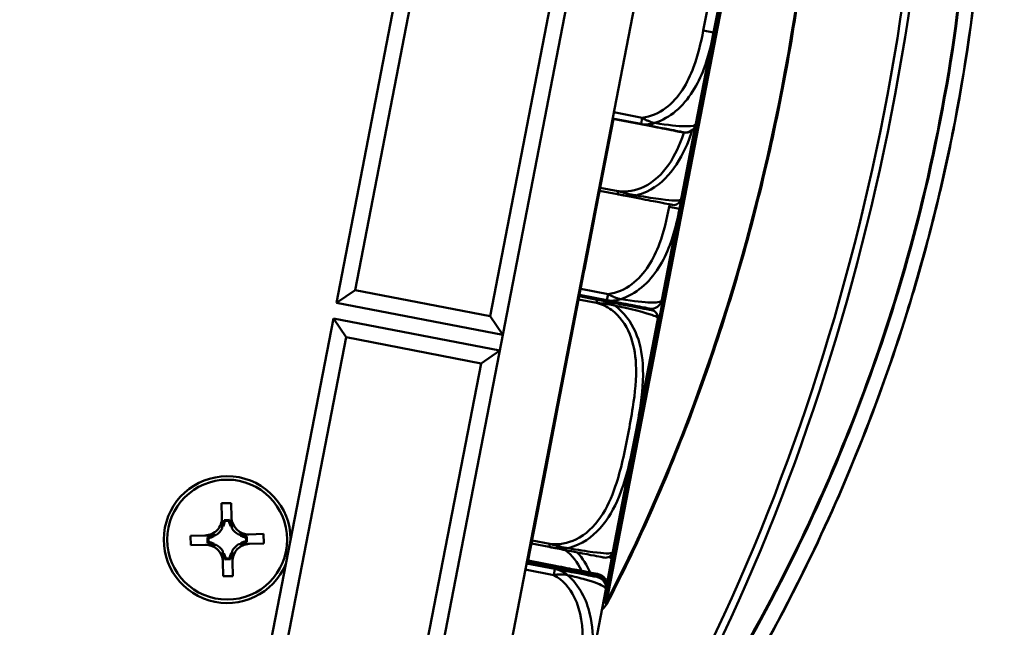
# Model space of a CAD drawing. Header units: inches. Extents: x 2.9 to 75, y -2.3 to 43.7.
# Tile 6 of 155: x 16.7 to 18.5, y 11.7 to 12.8. Entities that reach past the tile are written whole.
import ezdxf

# ---------------------------------------------------------------- set-up
doc = ezdxf.new("R2010")
doc.units = ezdxf.units.IN
doc.header["$MEASUREMENT"] = 0
for name, color, linetype, lineweight in [('Dimensions(ROSSANSI)', 7, 'Continuous', 25), ('Visible Edges(ROSSANSI)', 7, 'Continuous', 50), ('Visible Tangent Edges(ROSSANSI)', 7, 'Continuous', 50)]:
    doc.layers.add(name, color=color, linetype=linetype, lineweight=lineweight)
doc.styles.add('DEFAULT-ROSSANSI', font='arial.ttf')
doc.dimstyles.new('DEFAULT-ROSSANSI', dxfattribs={"dimtxt": 1, "dimasz": 0.098425, "dimexe": 0.125, "dimexo": 0.0625, "dimgap": 0.031496, "dimtad": 0, "dimtih": 1, "dimtoh": 1, "dimrnd": 1e-08, "dimzin": 0, "dimdsep": 46, "dimtxsty": 'DEFAULT-ROSSANSI', "dimcen": 0.09, "dimdle": 0.393701, "dimclrd": 7, "dimclre": 7, "dimclrt": 179, "dimadec": 0, "dimazin": 0, "dimtfac": 1, "dimtofl": 0, "dimtmove": 0, "dimatfit": 3, "dimfxl": 1, "dimtolj": 1, "dimtzin": 0, "dimlwd": 25, "dimlwe": 25, "dimarcsym": 0})

# ---------------------------------------------------------------- blocks, each defined once
blk = doc.blocks.new('*D6')
at = {"layer": 'Defpoints', "color": 0}
for p in [(20.4241, 20.8044), (17.2597, 10.0939), (23.203, 7.5773)]:
    blk.add_point(p, dxfattribs=at)
at = {"layer": 'Dimensions(ROSSANSI)', "color": 7, "lineweight": 25}
for p, q in [((20.4816, 20.78), (27.6449, 17.7468)), ((27.4914, 17.7049), (24.4043, 10.4143)), ((17.3172, 10.0695), (23.3181, 7.5285)), ((23.2413, 7.6679), (23.8348, 9.0695))]:
    blk.add_line(p, q, dxfattribs=at)
at = {"layer": 'Dimensions(ROSSANSI)', "color": 7}
for points in [[(27.4763, 17.7113), (27.5066, 17.6985), (27.5298, 17.7955)], [(23.2262, 7.6743), (23.2564, 7.6615), (23.203, 7.5773)]]:
    blk.add_solid(points, dxfattribs=at)
at = {"layer": 'Dimensions(ROSSANSI)', "color": 179, "lineweight": 25, "insert": (20.1629, 10.3828), "char_height": 1, "attachment_point": 1, "style": 'DEFAULT-ROSSANSI'}
blk.add_mtext('\\A1;11.10 [281.9]', dxfattribs=at)
blk = doc.blocks.new('*D10')
at = {"layer": 'Defpoints', "color": 0}
for p in [(19.8209, 25.724), (20.3454, 20.6186), (14.9174, 20.4942), (14.9174, 7.7999)]:
    blk.add_point(p, dxfattribs=at)
at = {"layer": 'Dimensions(ROSSANSI)', "color": 7, "lineweight": 25}
for p, q in [((14.9174, 20.5567), (14.9174, 26.5076)), ((20.3698, 20.6762), (22.212, 25.0268))]:
    blk.add_line(p, q, dxfattribs=at)
for start, end in [(81.72058, 89.69653), (67.35347, 75.29278)]:
    blk.add_arc((14.9174, 7.7999), 18.5827, start, end, dxfattribs=at)
at = {"layer": 'Dimensions(ROSSANSI)', "color": 7}
for points in [[(15.0158, 26.3659), (15.0159, 26.3987), (14.9174, 26.3826)], [(22.0789, 24.965), (22.0662, 24.9347), (22.1633, 24.9117)]]:
    blk.add_solid(points, dxfattribs=at)
at = {"layer": 'Dimensions(ROSSANSI)', "color": 179, "lineweight": 25, "insert": (17.6248, 26.5221), "char_height": 1, "attachment_point": 1, "style": 'DEFAULT-ROSSANSI'}
blk.add_mtext('\\A1;23°', dxfattribs=at)
blk = doc.blocks.new('*D11')
at = {"layer": 'Defpoints', "color": 0}
for p in [(14.9174, 20.4942), (17.3594, 10.2801), (15.5749, 2.791), (14.9174, -2.3416)]:
    blk.add_point(p, dxfattribs=at)
at = {"layer": 'Dimensions(ROSSANSI)', "color": 7, "lineweight": 25}
for p, q in [((14.9174, 20.4317), (14.9174, 2.7079)), ((17.3475, 10.2188), (15.8766, 2.616))]:
    blk.add_line(p, q, dxfattribs=at)
for start, end in [(90, 92.4169), (80.1398, 88.9102)]:
    blk.add_arc((14.9174, -2.3416), 5.1745, start, end, dxfattribs=at)
at = {"layer": 'Dimensions(ROSSANSI)', "color": 7}
for points in [[(15.0157, 2.8156), (15.016, 2.8484), (14.9174, 2.8329)], [(15.8065, 2.7726), (15.8005, 2.7404), (15.9003, 2.7387)]]:
    blk.add_solid(points, dxfattribs=at)
at = {"layer": 'Dimensions(ROSSANSI)', "color": 179, "lineweight": 25, "insert": (12.8, 3.1978), "char_height": 1, "attachment_point": 1, "style": 'DEFAULT-ROSSANSI'}
blk.add_mtext('\\A1;11°', dxfattribs=at)
blk = doc.blocks.new('*D12')
at = {"layer": 'Defpoints', "color": 0}
for p in [(18.9095, 20.6244), (7.7622, 12.3368), (16.9617, 10.557)]:
    blk.add_point(p, dxfattribs=at)
at = {"layer": 'Dimensions(ROSSANSI)', "color": 7, "lineweight": 25}
for p, q in [((18.8482, 20.6362), (9.5873, 22.428)), ((9.6913, 22.3076), (8.8662, 18.0429)), ((7.7809, 12.4335), (8.6061, 16.6982)), ((16.9004, 10.5688), (7.6395, 12.3606))]:
    blk.add_line(p, q, dxfattribs=at)
at = {"layer": 'Dimensions(ROSSANSI)', "color": 7}
for points in [[(9.6752, 22.3107), (9.7074, 22.3045), (9.71, 22.4042)], [(7.7648, 12.4366), (7.797, 12.4304), (7.7622, 12.3368)]]:
    blk.add_solid(points, dxfattribs=at)
at = {"layer": 'Dimensions(ROSSANSI)', "color": 179, "lineweight": 25, "insert": (4.7795, 18.0114), "char_height": 1, "attachment_point": 1, "style": 'DEFAULT-ROSSANSI'}
blk.add_mtext('\\A1;10.25 [260.5]', dxfattribs=at)
blk = doc.blocks.new('*D13')
at = {"layer": 'Defpoints', "color": 0}
for p in [(15.1212, 20.698), (3.624, 10.557), (16.9617, 10.557)]:
    blk.add_point(p, dxfattribs=at)
at = {"layer": 'Dimensions(ROSSANSI)', "color": 7, "lineweight": 25}
for p, q in [((15.0587, 20.698), (3.499, 20.698)), ((3.624, 20.5995), (3.624, 19.6156)), ((3.624, 10.6554), (3.624, 11.6393)), ((16.8992, 10.557), (3.499, 10.557))]:
    blk.add_line(p, q, dxfattribs=at)
at = {"layer": 'Dimensions(ROSSANSI)', "color": 7}
for points in [[(3.6076, 20.5995), (3.6404, 20.5995), (3.624, 20.698)], [(3.6076, 10.6554), (3.6404, 10.6554), (3.624, 10.557)]]:
    blk.add_solid(points, dxfattribs=at)
at = {"layer": 'Dimensions(ROSSANSI)', "color": 179, "lineweight": 25, "insert": (2.9831, 11.6708), "char_height": 1, "attachment_point": 1, "rotation": 90, "style": 'DEFAULT-ROSSANSI'}
blk.add_mtext('\\A1;10.14 [257.6]', dxfattribs=at)

msp = doc.modelspace()

# ---------------------------------------------------------------- linework, layer by layer
at = {"layer": 'Visible Edges(ROSSANSI)'}
for p, q in [((17.2367, 10.3039), (18.3956, 16.2938)), ((17.3594, 10.2801), (18.5183, 16.2701)), ((18.0617, 16.2425), (17.2945, 12.277)), ((17.3297, 12.3008), (18.0855, 16.2074)), ((18.3388, 16.1583), (17.583, 12.2518)), ((18.0022, 12.7838), (18.0406, 12.9824)), ((17.969, 12.6125), (18.0022, 12.7838)), ((17.8145, 12.6218), (17.779, 12.4385)), ((17.8125, 12.6222), (17.8659, 12.6118)), ((17.8126, 12.6227), (17.866, 12.6124)), ((17.9382, 12.4531), (17.9689, 12.612)), ((17.9418, 12.4743), (17.9676, 12.6077)), ((17.9689, 12.612), (17.969, 12.6125)), ((17.7884, 12.4871), (17.8218, 12.4807)), ((17.9051, 12.2819), (17.9382, 12.4531)), ((17.7788, 12.4375), (17.7598, 12.3393)), ((17.7768, 12.4378), (17.7788, 12.4375)), ((17.7769, 12.4384), (17.7789, 12.438)), ((17.777, 12.4386), (17.779, 12.4382)), ((17.7771, 12.4389), (17.779, 12.4385)), ((17.7578, 12.3397), (17.7598, 12.3393)), ((17.7596, 12.3382), (17.7076, 12.0695)), ((17.7576, 12.3386), (17.7596, 12.3382)), ((17.7577, 12.3391), (17.7597, 12.3387)), ((17.7577, 12.3389), (17.7597, 12.3385)), ((17.7577, 12.3387), (17.7596, 12.3384)), ((17.3297, 12.3008), (17.2945, 12.277)), ((17.583, 12.2518), (17.3297, 12.3008)), ((17.7835, 12.2828), (17.7501, 12.2892)), ((17.7506, 12.2917), (17.8021, 12.2817)), ((17.2945, 12.277), (17.6067, 12.2166)), ((17.2888, 12.2476), (16.9244, 10.3643)), ((17.601, 12.1872), (17.2888, 12.2476)), ((17.2888, 12.2476), (17.3126, 12.2124)), ((17.583, 12.2518), (17.6067, 12.2166)), ((17.8138, 11.8125), (17.8972, 12.244)), ((16.9539, 10.3586), (17.3126, 12.2124)), ((17.3126, 12.2124), (17.5659, 12.1634)), ((17.5659, 12.1634), (17.601, 12.1872)), ((17.5659, 12.1634), (17.2072, 10.3096)), ((17.7075, 12.0689), (17.6885, 11.9707)), ((17.7055, 12.0692), (17.7075, 12.0689)), ((17.7056, 12.0699), (17.7076, 12.0695)), ((17.6884, 11.9702), (17.6531, 11.7878)), ((17.6864, 11.9706), (17.6884, 11.9702)), ((17.6865, 11.9711), (17.6885, 11.9707)), ((17.0791, 11.9009), (17.0971, 11.9014)), ((17.0798, 11.8735), (17.0791, 11.9009)), ((17.0971, 11.9014), (17.0978, 11.8739)), ((17.094, 11.8696), (17.0838, 11.8694)), ((17.0926, 11.8681), (17.0852, 11.8679)), ((17.021, 11.8401), (17.0485, 11.8407)), ((17.0645, 11.8411), (17.0645, 11.8389)), ((17.0823, 11.8576), (17.0801, 11.8575)), ((17.0981, 11.8579), (17.096, 11.8579)), ((17.1146, 11.8401), (17.1146, 11.8423)), ((17.1305, 11.8426), (17.158, 11.8433)), ((17.158, 11.8433), (17.1584, 11.8253)), ((17.0215, 11.8221), (17.021, 11.8401)), ((17.0489, 11.8227), (17.0215, 11.8221)), ((17.0528, 11.8369), (17.053, 11.8267)), ((17.0543, 11.8356), (17.0545, 11.8281)), ((17.0648, 11.8252), (17.0649, 11.8231)), ((17.115, 11.8243), (17.1149, 11.8264)), ((17.1251, 11.8298), (17.1249, 11.8372)), ((17.1267, 11.8284), (17.1265, 11.8386)), ((17.1584, 11.8253), (17.1309, 11.8246)), ((17.6604, 11.8254), (17.6938, 11.8189)), ((17.0813, 11.8074), (17.0835, 11.8075)), ((17.0972, 11.8078), (17.0993, 11.8078)), ((17.0823, 11.764), (17.0817, 11.7915)), ((17.0855, 11.7957), (17.0957, 11.7959)), ((17.0868, 11.7973), (17.0943, 11.7975)), ((17.0997, 11.7919), (17.1003, 11.7644)), ((17.7046, 11.7779), (17.6512, 11.7882)), ((17.7051, 11.7806), (17.6536, 11.7905)), ((17.7057, 11.7835), (17.6542, 11.7935)), ((17.8012, 11.745), (17.8109, 11.7952)), ((17.1003, 11.7644), (17.0823, 11.764)), ((17.767, 11.5681), (17.8001, 11.7393)), ((17.8001, 11.7393), (17.8006, 11.7421)), ((17.8006, 11.7421), (17.8012, 11.745))]:
    msp.add_line(p, q, dxfattribs=at)
msp.add_circle((17.0897, 11.8327), 0.1125, dxfattribs=at)
for centre, radius, start, end in [((17.9496, 12.6157), 0.0197, 259.05, 349.05), ((17.9497, 12.6162), 0.0197, 259.05, 349.05), ((17.9275, 12.4742), 0.0138, 259.05, 342.5965), ((17.8223, 12.5072), 0.124, 342.5965, 343.178), ((17.9128, 12.4799), 0.0295, 343.178, 349.05), ((17.8857, 12.2856), 0.0197, 259.05, 349.05), ((17.884, 12.2493), 0.0138, 355.5035, 79.05), ((17.7741, 12.2579), 0.124, 354.922, 355.5035), ((17.8682, 12.2496), 0.0295, 349.05, 354.922), ((17.0897, 11.8327), 0.119, 0.4383, 337.6617), ((17.0478, 11.8727), 0.032, 271.34, 1.34), ((17.0478, 11.8727), 0.0377, 336.2976, 352.6617), ((17.1298, 11.8746), 0.0377, 190.0183, 206.3824), ((17.1298, 11.8746), 0.032, 181.34, 271.34), ((17.0478, 11.8727), 0.0377, 303.2247, 329.4553), ((17.1298, 11.8746), 0.0377, 213.2247, 239.4553), ((17.0497, 11.7907), 0.032, 1.34, 91.34), ((17.0478, 11.8727), 0.0377, 280.0183, 296.3824), ((17.0497, 11.7907), 0.0377, 66.2976, 82.6617), ((17.0497, 11.7907), 0.0377, 33.2247, 59.4553), ((17.1317, 11.7926), 0.0377, 123.2247, 149.4553), ((17.1317, 11.7926), 0.032, 91.34, 181.34), ((17.1298, 11.8746), 0.0377, 246.2976, 262.6617), ((17.1317, 11.7926), 0.0377, 100.0183, 116.3824), ((17.0497, 11.7907), 0.0377, 10.0183, 26.3824), ((17.1317, 11.7926), 0.0377, 156.2976, 172.6617), ((17.7995, 11.8125), 0.0138, 259.05, 342.5965), ((17.7955, 11.7982), 0.0157, 349.05, 20.7122), ((17.6943, 11.8455), 0.124, 342.5965, 343.178), ((17.7848, 11.8181), 0.0295, 343.178, 349.05), ((17.7819, 11.7487), 0.0197, 349.05, 79.05), ((17.7808, 11.7431), 0.0197, 349.05, 79.05), ((17.7813, 11.7458), 0.0197, 349.05, 79.05), ((17.793, 11.7167), 0.01, 320.943, 332.547)]:
    msp.add_arc(centre, radius, start, end, dxfattribs=at)
for centre, major_axis, start_param, end_param in [((17.0479, 11.868), (-0.0008, 0.0362), 4.397645, 4.728932), ((17.1299, 11.8699), (0.0008, -0.0362), 4.695846, 5.027133), ((17.0525, 11.8728), (0.0362, 0.0008), 4.695846, 5.027133), ((17.0544, 11.7908), (-0.0362, -0.0008), 4.397645, 4.728932), ((17.125, 11.8745), (0.0362, 0.0008), 4.397645, 4.728932), ((17.1269, 11.7925), (-0.0362, -0.0008), 4.695846, 5.027133), ((17.0496, 11.7955), (-0.0008, 0.0362), 4.695846, 5.027133), ((17.1316, 11.7974), (0.0008, -0.0362), 4.397645, 4.728932)]:
    msp.add_ellipse(centre, major_axis=major_axis, ratio=0.9914, start_param=start_param, end_param=end_param, dxfattribs=at)
for points, knots in [([(17.8018, 11.7121), (17.8614, 11.8267), (17.9155, 11.949), (18.0109, 12.2041), (18.0521, 12.337), (18.1201, 12.6083), (18.1469, 12.7467), (18.185, 13.0237), (18.1963, 13.1624), (18.203, 13.4347), (18.1983, 13.5683), (18.1858, 13.6969)], [1.0802358, 1.0802358, 1.0802358, 1.0802358, 1.27646, 1.27646, 1.4726842, 1.4726842, 1.6689084, 1.6689084, 1.8651326, 1.8651326, 2.0613568, 2.0613568, 2.0613568, 2.0613568]), ([(17.6702, 11.0305), (17.7269, 11.0941), (17.7825, 11.1613), (17.897, 11.312), (17.9555, 11.3964), (18.0672, 11.5755), (18.1203, 11.6703), (18.2449, 11.922), (18.3114, 12.0858), (18.4012, 12.3741), (18.4314, 12.494), (18.4549, 12.6153), (18.4784, 12.7366), (18.495, 12.8591), (18.5192, 13.16), (18.5187, 13.3368), (18.5048, 13.5153), (18.5041, 13.5244), (18.5033, 13.5336)], [0.205703, 0.205703, 0.205703, 0.205703, 1.01733, 1.01733, 1.924013, 1.924013, 2.830701, 2.830701, 4.215232, 4.215232, 5.153714, 5.153714, 5.153714, 6.092195, 6.092195, 7.476726, 7.476726, 7.551904, 7.551904, 7.551904, 7.551904]), ([(17.8659, 12.6118), (17.8839, 12.6084), (17.8994, 12.6054), (17.9109, 12.6031), (17.9285, 12.5997), (17.9373, 12.598), (17.9417, 12.5972), (17.945, 12.5965), (17.9455, 12.5964), (17.9459, 12.5964)], [-0.7968224, -0.7968224, -0.7968224, -0.7968224, -0.6514613, -0.6514613, -0.6514613, -0.427691, -0.427691, -0.427691, -0.2569517, -0.2569517, -0.2569517, -0.2569517]), ([(17.866, 12.6124), (17.884, 12.6089), (17.8995, 12.6059), (17.911, 12.6037), (17.9286, 12.6003), (17.9374, 12.5986), (17.9418, 12.5977), (17.9451, 12.5971), (17.9456, 12.597), (17.946, 12.5969)], [-0.7968224, -0.7968224, -0.7968224, -0.7968224, -0.6514613, -0.6514613, -0.6514613, -0.427691, -0.427691, -0.427691, -0.2569517, -0.2569517, -0.2569517, -0.2569517]), ([(17.8218, 12.4807), (17.832, 12.4787), (17.8422, 12.4767), (17.8514, 12.4749), (17.8684, 12.4716), (17.8826, 12.4689), (17.8929, 12.4669), (17.9033, 12.4649), (17.9101, 12.4636), (17.9146, 12.4627), (17.9211, 12.4615), (17.9232, 12.4611), (17.9241, 12.4609), (17.9247, 12.4608), (17.9249, 12.4607), (17.9249, 12.4607)], [0.3257308, 0.3257308, 0.3257308, 0.3257308, 0.4047738, 0.4047738, 0.4047738, 0.5505317, 0.5505317, 0.5505317, 0.6962896, 0.6962896, 0.6962896, 0.9025977, 0.9025977, 0.9025977, 1.0315402, 1.0315402, 1.0315402, 1.0315402]), ([(17.8866, 12.2628), (17.8865, 12.2628), (17.8864, 12.2629), (17.8819, 12.2637), (17.8763, 12.2648), (17.8624, 12.2675), (17.8289, 12.274), (17.8158, 12.2765), (17.7998, 12.2796), (17.7835, 12.2828)], [1.0315402, 1.0315402, 1.0315402, 1.0315402, 1.2894252, 1.2894252, 1.2894252, 1.6107738, 1.6107738, 1.6107738, 1.7373496, 1.7373496, 1.7373496, 1.7373496]), ([(17.8021, 12.2817), (17.82, 12.2783), (17.8355, 12.2753), (17.847, 12.2731), (17.8647, 12.2696), (17.8735, 12.2679), (17.8778, 12.2671), (17.8812, 12.2664), (17.8817, 12.2663), (17.882, 12.2663)], [-0.7968224, -0.7968224, -0.7968224, -0.7968224, -0.6514613, -0.6514613, -0.6514613, -0.427691, -0.427691, -0.427691, -0.2569517, -0.2569517, -0.2569517, -0.2569517]), ([(17.6938, 11.8189), (17.704, 11.817), (17.7141, 11.815), (17.7234, 11.8132), (17.7404, 11.8099), (17.7546, 11.8072), (17.7649, 11.8052), (17.7753, 11.8032), (17.7821, 11.8019), (17.7866, 11.801), (17.793, 11.7997), (17.7951, 11.7993), (17.7961, 11.7991), (17.7967, 11.799), (17.7968, 11.799), (17.7969, 11.799)], [0.3257308, 0.3257308, 0.3257308, 0.3257308, 0.4047738, 0.4047738, 0.4047738, 0.5505317, 0.5505317, 0.5505317, 0.6962896, 0.6962896, 0.6962896, 0.9025977, 0.9025977, 0.9025977, 1.0315402, 1.0315402, 1.0315402, 1.0315402]), ([(17.7845, 11.7624), (17.7841, 11.7625), (17.7836, 11.7626), (17.7798, 11.7633), (17.7747, 11.7643), (17.7644, 11.7663), (17.7438, 11.7703), (17.7332, 11.7723), (17.7198, 11.7749), (17.7046, 11.7779)], [0.2569537, 0.2569537, 0.2569537, 0.2569537, 0.4371919, 0.4371919, 0.4371919, 0.6739428, 0.6739428, 0.6739428, 0.7963818, 0.7963818, 0.7963818, 0.7963818]), ([(17.785, 11.7651), (17.7847, 11.7652), (17.7841, 11.7653), (17.7803, 11.766), (17.7753, 11.767), (17.765, 11.769), (17.7444, 11.773), (17.7337, 11.7751), (17.7203, 11.7776), (17.7051, 11.7806)], [0.2569537, 0.2569537, 0.2569537, 0.2569537, 0.4371919, 0.4371919, 0.4371919, 0.6739428, 0.6739428, 0.6739428, 0.7963818, 0.7963818, 0.7963818, 0.7963818]), ([(17.7856, 11.7681), (17.7852, 11.7681), (17.7847, 11.7682), (17.7809, 11.769), (17.7758, 11.77), (17.7655, 11.772), (17.7449, 11.7759), (17.7343, 11.778), (17.7209, 11.7806), (17.7057, 11.7835)], [0.2569537, 0.2569537, 0.2569537, 0.2569537, 0.4371919, 0.4371919, 0.4371919, 0.6739428, 0.6739428, 0.6739428, 0.7963818, 0.7963818, 0.7963818, 0.7963818])]:
    msp.add_open_spline(points, degree=3, knots=knots, dxfattribs=at)
for points, degree in [([(17.7789, 12.4379), (17.7789, 12.4377), (17.7788, 12.4375)], 2), ([(17.779, 12.4382), (17.7789, 12.4381), (17.7789, 12.438)], 2), ([(17.7789, 12.438), (17.7789, 12.4379), (17.7789, 12.4379)], 2), ([(17.779, 12.4385), (17.779, 12.4384), (17.779, 12.4382)], 2), ([(17.7597, 12.3385), (17.7596, 12.3384), (17.7596, 12.3384)], 2), ([(17.7596, 12.3384), (17.7596, 12.3383), (17.7596, 12.3382)], 2), ([(17.7598, 12.3393), (17.7597, 12.3389), (17.7597, 12.3387)], 2), ([(17.7597, 12.3387), (17.7597, 12.3386), (17.7597, 12.3385)], 2), ([(17.7076, 12.0695), (17.7076, 12.0692), (17.7075, 12.0689)], 2), ([(17.6885, 11.9707), (17.6884, 11.9704), (17.6884, 11.9702)], 2), ([(17.0838, 11.8694), (17.0845, 11.8687), (17.0852, 11.8679)], 2), ([(17.094, 11.8696), (17.0933, 11.8689), (17.0926, 11.8681)], 2), ([(17.0528, 11.8369), (17.0535, 11.8362), (17.0543, 11.8356)], 2), ([(17.053, 11.8267), (17.0537, 11.8274), (17.0545, 11.8281)], 2), ([(17.1265, 11.8386), (17.1257, 11.8379), (17.1249, 11.8372)], 2), ([(17.1267, 11.8284), (17.1259, 11.8291), (17.1251, 11.8298)], 2), ([(17.0855, 11.7957), (17.0861, 11.7965), (17.0868, 11.7973)], 2), ([(17.0957, 11.7959), (17.095, 11.7967), (17.0943, 11.7975)], 2), ([(17.7926, 11.7004), (17.7953, 11.7037), (17.798, 11.707), (17.8007, 11.7104)], 3)]:
    msp.add_open_spline(points, degree=degree, dxfattribs=at)
for points in [[(17.0802, 11.8536), (17.08, 11.8643), (17.0798, 11.8735)], [(17.0978, 11.8739), (17.098, 11.8647), (17.0982, 11.854)], [(17.0485, 11.8407), (17.0577, 11.8409), (17.0684, 11.8412)], [(17.1106, 11.8422), (17.1214, 11.8424), (17.1305, 11.8426)], [(17.0688, 11.8232), (17.0581, 11.8229), (17.0489, 11.8227)], [(17.1309, 11.8246), (17.1218, 11.8244), (17.111, 11.8242)], [(17.0817, 11.7915), (17.0815, 11.8006), (17.0812, 11.8114)], [(17.0992, 11.8118), (17.0995, 11.801), (17.0997, 11.7919)]]:
    msp.add_rational_spline(points, [1, 1.0434797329, 1], degree=2, dxfattribs=at)
at = {"layer": 'Visible Tangent Edges(ROSSANSI)'}
for p, q in [((18.1805, 13.695), (17.7976, 11.7158)), ((17.8011, 11.7151), (18.1841, 13.6944)), ((18.0213, 12.9861), (17.9828, 12.7875)), ((17.9828, 12.7875), (18.0022, 12.7838)), ((17.8683, 12.624), (17.8149, 12.6343)), ((17.866, 12.6124), (17.8683, 12.624)), ((17.8659, 12.6118), (17.866, 12.6124)), ((17.9411, 12.4713), (17.9673, 12.6072)), ((17.8229, 12.4865), (17.7895, 12.4929)), ((17.8218, 12.4807), (17.8229, 12.4865)), ((17.9198, 12.4617), (17.9189, 12.4569)), ((17.9189, 12.4569), (17.9382, 12.4531)), ((17.7769, 12.4382), (17.7789, 12.4379)), ((17.8043, 12.2933), (17.7528, 12.3033)), ((17.756, 12.2881), (17.7565, 12.2906)), ((17.8021, 12.2817), (17.8043, 12.2933)), ((17.749, 12.2834), (17.7824, 12.277)), ((17.7824, 12.277), (17.7835, 12.2828)), ((17.8267, 12.277), (17.8262, 12.2745)), ((17.8308, 12.2736), (17.8313, 12.2761)), ((17.813, 11.8096), (17.8976, 12.247)), ((17.6949, 11.8247), (17.6615, 11.8312)), ((17.6938, 11.8189), (17.6949, 11.8247)), ((17.6489, 11.7766), (17.7023, 11.7663)), ((17.7023, 11.7663), (17.7046, 11.7779)), ((17.7046, 11.7779), (17.7051, 11.7806)), ((17.7051, 11.7806), (17.7057, 11.7835)), ((17.7976, 11.7158), (17.8011, 11.7151))]:
    msp.add_line(p, q, dxfattribs=at)
msp.add_arc((16.1362, 13.0639), 2.1395, 320.8288, 320.943, dxfattribs=at)
for centre, major_axis, ratio, start_param, end_param in [((16.9648, 12.9036), (-0.4064, -2.1006), 0.5547, 1.080236, 2.061357), ((16.9893, 12.8988), (-0.4653, -2.4049), 0.5547, 0.976398, 1.923015), ((16.9975, 12.8973), (0.4672, 2.4148), 0.5547, 4.11799, 5.067014), ((17.793, 11.7167), (0.00777, -0.0063), 0.244484, 0, 1.141522), ((17.793, 11.7167), (0.00887, -0.00461), 0.391996, 0, 0.647202)]:
    msp.add_ellipse(centre, major_axis=major_axis, ratio=ratio, start_param=start_param, end_param=end_param, dxfattribs=at)
for points, knots in [([(18.5028, 13.5334), (18.5036, 13.5239), (18.5044, 13.5144), (18.5182, 13.3359), (18.5187, 13.1594), (18.4945, 12.8589), (18.4779, 12.7365), (18.4545, 12.6154), (18.431, 12.4943), (18.4008, 12.3745), (18.3112, 12.0867), (18.2449, 11.9231), (18.1204, 11.6716), (18.0674, 11.5771), (17.956, 11.3982), (17.8976, 11.3139), (17.7832, 11.1634), (17.7277, 11.0962), (17.6711, 11.0327)], [-7.55462, -7.55462, -7.55462, -7.55462, -7.476726, -7.476726, -6.092195, -6.092195, -5.153714, -5.153714, -5.153714, -4.215232, -4.215232, -2.830701, -2.830701, -1.924013, -1.924013, -1.01733, -1.01733, -0.205703, -0.205703, -0.205703, -0.205703]), ([(18.4734, 13.5196), (18.4747, 13.5048), (18.4759, 13.4899), (18.489, 13.3127), (18.4891, 13.1434), (18.4655, 12.8549), (18.4494, 12.7372), (18.4269, 12.6207), (18.4043, 12.5042), (18.3753, 12.389), (18.2896, 12.1125), (18.2264, 11.9555), (18.1069, 11.7118), (18.0553, 11.619), (17.9469, 11.4434), (17.8901, 11.3607), (17.7827, 11.2181), (17.7327, 11.1567), (17.6818, 11.0985)], [2.612908, 2.612908, 2.612908, 2.612908, 2.735767, 2.735767, 4.066581, 4.066581, 4.970623, 4.970623, 4.970623, 5.874664, 5.874664, 7.205478, 7.205478, 8.095734, 8.095734, 8.985984, 8.985984, 9.724261, 9.724261, 9.724261, 9.724261]), ([(17.6821, 11.0956), (17.7331, 11.154), (17.7831, 11.2155), (17.8906, 11.3584), (17.9475, 11.4412), (18.0561, 11.6171), (18.1077, 11.71), (18.2273, 11.9541), (18.2906, 12.1115), (18.3765, 12.3884), (18.4055, 12.5038), (18.4281, 12.6205), (18.4507, 12.7371), (18.4668, 12.855), (18.4904, 13.144), (18.4903, 13.3136), (18.4773, 13.4908), (18.4761, 13.5056), (18.4748, 13.5203)], [-9.724261, -9.724261, -9.724261, -9.724261, -8.985984, -8.985984, -8.095734, -8.095734, -7.205478, -7.205478, -5.874664, -5.874664, -4.970623, -4.970623, -4.970623, -4.066581, -4.066581, -2.735767, -2.735767, -2.61439, -2.61439, -2.61439, -2.61439]), ([(17.9828, 12.7875), (17.9783, 12.7643), (17.9729, 12.7409), (17.9646, 12.7187), (17.9537, 12.6895), (17.9376, 12.6612), (17.9126, 12.6424), (17.8996, 12.6327), (17.8844, 12.6258), (17.8683, 12.624)], [0.2569537, 0.2569537, 0.2569537, 0.2569537, 0.4371919, 0.4371919, 0.4371919, 0.6739428, 0.6739428, 0.6739428, 0.7963818, 0.7963818, 0.7963818, 0.7963818]), ([(17.892, 12.6143), (17.9062, 12.6194), (17.9197, 12.627), (17.9564, 12.6576), (17.9729, 12.6867), (17.9923, 12.7382), (17.9981, 12.7608), (18.0022, 12.7838)], [-0.7478145, -0.7478145, -0.7478145, -0.7478145, -0.6493253, -0.6493253, -0.427691, -0.427691, -0.2569537, -0.2569537, -0.2569537, -0.2569537]), ([(17.892, 12.6143), (17.8906, 12.6146), (17.8892, 12.6149), (17.8861, 12.6157), (17.8844, 12.6163), (17.8818, 12.6172), (17.8808, 12.6176), (17.8793, 12.6183), (17.8788, 12.6185), (17.8775, 12.619), (17.8767, 12.6194), (17.8747, 12.6204), (17.8734, 12.621), (17.8709, 12.6224), (17.8696, 12.6232), (17.8683, 12.624)], [-0.00023197, -0.00023197, -0.00023197, -0.00023197, 0.00913095, 0.00913095, 0.01983142, 0.01983142, 0.02651922, 0.02651922, 0.02986312, 0.02986312, 0.03521335, 0.03521335, 0.04377373, 0.04377373, 0.0532704, 0.0532704, 0.0532704, 0.0532704]), ([(17.8569, 12.4785), (17.8636, 12.4801), (17.8701, 12.4824), (17.8763, 12.4853), (17.9191, 12.5051), (17.9437, 12.5482), (17.9583, 12.5898), (17.9595, 12.5933), (17.9607, 12.5968), (17.9619, 12.6003)], [-1.6573193, -1.6573193, -1.6573193, -1.6573193, -1.6107738, -1.6107738, -1.6107738, -1.2894252, -1.2894252, -1.2894252, -1.2623132, -1.2623132, -1.2623132, -1.2623132]), ([(17.8659, 12.6118), (17.8673, 12.6116), (17.8687, 12.6114), (17.8711, 12.6111), (17.8721, 12.6111), (17.8731, 12.611)], [-0.0532704, -0.0532704, -0.0532704, -0.0532704, -0.04377373, -0.04377373, -0.03761135, -0.03761135, -0.03761135, -0.03761135]), ([(17.866, 12.6124), (17.8674, 12.6121), (17.8688, 12.6119), (17.8716, 12.6116), (17.873, 12.6115), (17.8752, 12.6115), (17.876, 12.6115), (17.8774, 12.6116), (17.878, 12.6116), (17.8796, 12.6117), (17.8807, 12.6118), (17.8836, 12.6122), (17.8855, 12.6125), (17.8889, 12.6133), (17.8904, 12.6138), (17.892, 12.6143)], [-0.0532704, -0.0532704, -0.0532704, -0.0532704, -0.04377373, -0.04377373, -0.03521335, -0.03521335, -0.02986312, -0.02986312, -0.02651922, -0.02651922, -0.01983142, -0.01983142, -0.00913095, -0.00913095, 0.00023197, 0.00023197, 0.00023197, 0.00023197]), ([(17.969, 12.6125), (17.9687, 12.6101), (17.9653, 12.6074), (17.9358, 12.6084), (17.9174, 12.6103), (17.892, 12.6143)], [0.2569517, 0.2569517, 0.2569517, 0.2569517, 0.5559983, 0.5559983, 0.7482818, 0.7482818, 0.7482818, 0.7482818]), ([(17.9466, 12.5962), (17.9463, 12.5955), (17.9461, 12.5947), (17.9458, 12.594), (17.9322, 12.5538), (17.91, 12.5134), (17.8716, 12.4948), (17.8566, 12.4874), (17.8394, 12.4842), (17.8229, 12.4865)], [1.2834118, 1.2834118, 1.2834118, 1.2834118, 1.2894252, 1.2894252, 1.2894252, 1.6107738, 1.6107738, 1.6107738, 1.7373496, 1.7373496, 1.7373496, 1.7373496]), ([(17.8218, 12.4807), (17.8237, 12.4803), (17.8257, 12.4799), (17.8294, 12.4793), (17.8312, 12.479), (17.8342, 12.4785), (17.8354, 12.4784), (17.8372, 12.4782), (17.838, 12.4781), (17.8402, 12.4779), (17.8417, 12.4778), (17.8455, 12.4776), (17.848, 12.4776), (17.8526, 12.4779), (17.8547, 12.4781), (17.8569, 12.4785)], [-0.0844808, -0.0844808, -0.0844808, -0.0844808, -0.06943799, -0.06943799, -0.05587828, -0.05587828, -0.04740346, -0.04740346, -0.04210669, -0.04210669, -0.03151317, -0.03151317, -0.01456352, -0.01456352, 0.00026741, 0.00026741, 0.00026741, 0.00026741]), ([(17.8569, 12.4785), (17.8549, 12.4787), (17.8528, 12.479), (17.8484, 12.4797), (17.8461, 12.4803), (17.8423, 12.4812), (17.8409, 12.4815), (17.8387, 12.4821), (17.838, 12.4823), (17.8362, 12.4828), (17.8351, 12.4831), (17.8322, 12.484), (17.8304, 12.4845), (17.8268, 12.4855), (17.8248, 12.486), (17.8229, 12.4865)], [-0.00026741, -0.00026741, -0.00026741, -0.00026741, 0.01456352, 0.01456352, 0.03151317, 0.03151317, 0.04210669, 0.04210669, 0.04740346, 0.04740346, 0.05587828, 0.05587828, 0.06943799, 0.06943799, 0.0844808, 0.0844808, 0.0844808, 0.0844808]), ([(17.9407, 12.4701), (17.9407, 12.4701), (17.9405, 12.4699), (17.9397, 12.4697), (17.9384, 12.4692), (17.9359, 12.4685), (17.9284, 12.4688), (17.9232, 12.469), (17.9154, 12.4696), (17.9036, 12.4712), (17.8918, 12.4727), (17.876, 12.4752), (17.8569, 12.4785)], [-1.0315402, -1.0315402, -1.0315402, -1.0315402, -0.9025977, -0.9025977, -0.9025977, -0.6962896, -0.6962896, -0.6962896, -0.5505317, -0.5505317, -0.5505317, -0.4057611, -0.4057611, -0.4057611, -0.4057611]), ([(17.9189, 12.4569), (17.9144, 12.4336), (17.9089, 12.4103), (17.9006, 12.3881), (17.8898, 12.3589), (17.8736, 12.3306), (17.8486, 12.3118), (17.8357, 12.302), (17.8204, 12.2952), (17.8043, 12.2933)], [0.2569537, 0.2569537, 0.2569537, 0.2569537, 0.4371919, 0.4371919, 0.4371919, 0.6739428, 0.6739428, 0.6739428, 0.7963818, 0.7963818, 0.7963818, 0.7963818]), ([(17.8281, 12.2837), (17.8422, 12.2887), (17.8557, 12.2963), (17.8924, 12.327), (17.9089, 12.3561), (17.9284, 12.4076), (17.9341, 12.4301), (17.9382, 12.4531)], [-0.7478145, -0.7478145, -0.7478145, -0.7478145, -0.6493253, -0.6493253, -0.427691, -0.427691, -0.2569537, -0.2569537, -0.2569537, -0.2569537]), ([(17.8281, 12.2837), (17.8266, 12.284), (17.8252, 12.2843), (17.8221, 12.2851), (17.8205, 12.2856), (17.8178, 12.2866), (17.8168, 12.287), (17.8153, 12.2876), (17.8148, 12.2878), (17.8135, 12.2884), (17.8127, 12.2888), (17.8107, 12.2897), (17.8095, 12.2904), (17.8069, 12.2918), (17.8056, 12.2925), (17.8043, 12.2933)], [-0.00023197, -0.00023197, -0.00023197, -0.00023197, 0.00913095, 0.00913095, 0.01983142, 0.01983142, 0.02651922, 0.02651922, 0.02986312, 0.02986312, 0.03521335, 0.03521335, 0.04377373, 0.04377373, 0.0532704, 0.0532704, 0.0532704, 0.0532704]), ([(17.7824, 12.277), (17.7925, 12.2744), (17.8021, 12.2698), (17.8105, 12.2637), (17.826, 12.2524), (17.8375, 12.236), (17.8448, 12.2182), (17.8521, 12.2003), (17.8555, 12.1811), (17.8565, 12.162), (17.8579, 12.1349), (17.8548, 12.1077), (17.8506, 12.0809), (17.848, 12.0642), (17.845, 12.0475), (17.8418, 12.0309), (17.8353, 11.9977), (17.8287, 11.9645), (17.8178, 11.9323), (17.8042, 11.8921), (17.7819, 11.8517), (17.7436, 11.8331), (17.7285, 11.8257), (17.7114, 11.8225), (17.6949, 11.8247)], [0.325731, 0.325731, 0.325731, 0.325731, 0.404774, 0.404774, 0.404774, 0.550532, 0.550532, 0.550532, 0.69629, 0.69629, 0.69629, 0.902598, 0.902598, 0.902598, 1.03154, 1.03154, 1.03154, 1.289425, 1.289425, 1.289425, 1.610774, 1.610774, 1.610774, 1.73735, 1.73735, 1.73735, 1.73735]), ([(17.7289, 11.8168), (17.7355, 11.8184), (17.742, 11.8207), (17.7482, 11.8235), (17.7911, 11.8434), (17.8157, 11.8865), (17.8303, 11.928), (17.842, 11.9613), (17.8487, 11.9949), (17.8552, 12.0283), (17.8584, 12.045), (17.8615, 12.0618), (17.8641, 12.0788), (17.8682, 12.106), (17.8712, 12.1341), (17.8692, 12.1626), (17.8678, 12.1828), (17.8639, 12.2033), (17.8555, 12.2225), (17.8471, 12.2416), (17.8342, 12.2594), (17.8169, 12.2717)], [-1.657319, -1.657319, -1.657319, -1.657319, -1.610774, -1.610774, -1.610774, -1.289425, -1.289425, -1.289425, -1.03154, -1.03154, -1.03154, -0.902598, -0.902598, -0.902598, -0.69629, -0.69629, -0.69629, -0.550532, -0.550532, -0.550532, -0.405761, -0.405761, -0.405761, -0.405761]), ([(17.7824, 12.277), (17.7843, 12.2767), (17.7863, 12.2764), (17.7901, 12.276), (17.7919, 12.2758), (17.7949, 12.2755), (17.7961, 12.2754), (17.798, 12.2752), (17.7987, 12.2751), (17.8009, 12.2749), (17.8024, 12.2747), (17.8062, 12.2741), (17.8085, 12.2737), (17.8129, 12.2728), (17.8149, 12.2723), (17.8169, 12.2717)], [-0.0844808, -0.0844808, -0.0844808, -0.0844808, -0.06943799, -0.06943799, -0.05587828, -0.05587828, -0.04740346, -0.04740346, -0.04210669, -0.04210669, -0.03151317, -0.03151317, -0.01456352, -0.01456352, 0.00026741, 0.00026741, 0.00026741, 0.00026741]), ([(17.8169, 12.2717), (17.815, 12.2728), (17.8131, 12.2739), (17.8089, 12.2758), (17.8067, 12.2768), (17.803, 12.2781), (17.8016, 12.2785), (17.7995, 12.2792), (17.7988, 12.2794), (17.7969, 12.2799), (17.7958, 12.2801), (17.7929, 12.2809), (17.7911, 12.2813), (17.7874, 12.282), (17.7854, 12.2824), (17.7835, 12.2828)], [-0.00026741, -0.00026741, -0.00026741, -0.00026741, 0.01456352, 0.01456352, 0.03151317, 0.03151317, 0.04210669, 0.04210669, 0.04740346, 0.04740346, 0.05587828, 0.05587828, 0.06943799, 0.06943799, 0.0844808, 0.0844808, 0.0844808, 0.0844808]), ([(17.8021, 12.2817), (17.8034, 12.2815), (17.8049, 12.2813), (17.8076, 12.281), (17.809, 12.2809), (17.8112, 12.2809), (17.8121, 12.2809), (17.8135, 12.2809), (17.814, 12.281), (17.8157, 12.2811), (17.8168, 12.2812), (17.8197, 12.2815), (17.8215, 12.2819), (17.8249, 12.2827), (17.8265, 12.2831), (17.8281, 12.2837)], [-0.0532704, -0.0532704, -0.0532704, -0.0532704, -0.04377373, -0.04377373, -0.03521335, -0.03521335, -0.02986312, -0.02986312, -0.02651922, -0.02651922, -0.01983142, -0.01983142, -0.00913095, -0.00913095, 0.00023197, 0.00023197, 0.00023197, 0.00023197]), ([(17.8169, 12.2717), (17.823, 12.2704), (17.8288, 12.2691), (17.8342, 12.2679), (17.8716, 12.2596), (17.8869, 12.2545), (17.8929, 12.2516), (17.8977, 12.2493), (17.8978, 12.2482), (17.8978, 12.2482)], [-1.6573193, -1.6573193, -1.6573193, -1.6573193, -1.6107738, -1.6107738, -1.6107738, -1.2894252, -1.2894252, -1.2894252, -1.0315402, -1.0315402, -1.0315402, -1.0315402]), ([(17.9051, 12.2819), (17.9047, 12.2795), (17.9013, 12.2768), (17.8719, 12.2778), (17.8535, 12.2797), (17.8281, 12.2837)], [0.2569517, 0.2569517, 0.2569517, 0.2569517, 0.5559983, 0.5559983, 0.7482818, 0.7482818, 0.7482818, 0.7482818]), ([(17.7289, 11.8168), (17.7268, 11.817), (17.7248, 11.8172), (17.7204, 11.818), (17.718, 11.8185), (17.7143, 11.8194), (17.7128, 11.8198), (17.7107, 11.8204), (17.71, 11.8206), (17.7082, 11.8211), (17.7071, 11.8214), (17.7042, 11.8222), (17.7024, 11.8227), (17.6987, 11.8238), (17.6968, 11.8243), (17.6949, 11.8247)], [-0.00026741, -0.00026741, -0.00026741, -0.00026741, 0.01456352, 0.01456352, 0.03151317, 0.03151317, 0.04210669, 0.04210669, 0.04740346, 0.04740346, 0.05587828, 0.05587828, 0.06943799, 0.06943799, 0.0844808, 0.0844808, 0.0844808, 0.0844808]), ([(17.6938, 11.8189), (17.6957, 11.8186), (17.6977, 11.8182), (17.7014, 11.8175), (17.7032, 11.8172), (17.7062, 11.8168), (17.7073, 11.8166), (17.7092, 11.8164), (17.7099, 11.8164), (17.7121, 11.8162), (17.7136, 11.8161), (17.7175, 11.8159), (17.7199, 11.8159), (17.7246, 11.8162), (17.7267, 11.8164), (17.7289, 11.8168)], [-0.0844808, -0.0844808, -0.0844808, -0.0844808, -0.06943799, -0.06943799, -0.05587828, -0.05587828, -0.04740346, -0.04740346, -0.04210669, -0.04210669, -0.03151317, -0.03151317, -0.01456352, -0.01456352, 0.00026741, 0.00026741, 0.00026741, 0.00026741]), ([(17.8127, 11.8084), (17.8127, 11.8084), (17.8124, 11.8082), (17.8116, 11.8079), (17.8104, 11.8075), (17.8079, 11.8068), (17.8004, 11.807), (17.7951, 11.8072), (17.7873, 11.8079), (17.7755, 11.8094), (17.7638, 11.811), (17.7479, 11.8134), (17.7289, 11.8168)], [-1.0315402, -1.0315402, -1.0315402, -1.0315402, -0.9025977, -0.9025977, -0.9025977, -0.6962896, -0.6962896, -0.6962896, -0.5505317, -0.5505317, -0.5505317, -0.4057611, -0.4057611, -0.4057611, -0.4057611]), ([(17.8059, 11.8003), (17.8094, 11.7985), (17.8107, 11.797), (17.811, 11.7957), (17.811, 11.7954), (17.8109, 11.7952)], [-4.1083657, -4.1083657, -4.1083657, -4.1083657, -3.9661536, -3.9661536, -3.9382945, -3.9382945, -3.9382945, -3.9382945]), ([(17.7023, 11.7663), (17.7038, 11.7665), (17.7053, 11.7667), (17.7082, 11.7671), (17.7096, 11.7672), (17.7119, 11.7674), (17.7127, 11.7674), (17.7141, 11.7674), (17.7147, 11.7675), (17.7163, 11.7675), (17.7174, 11.7675), (17.7202, 11.7674), (17.7219, 11.7672), (17.7251, 11.7669), (17.7265, 11.7666), (17.728, 11.7663)], [-0.0532704, -0.0532704, -0.0532704, -0.0532704, -0.04377373, -0.04377373, -0.03521335, -0.03521335, -0.02986312, -0.02986312, -0.02651922, -0.02651922, -0.01983142, -0.01983142, -0.00913095, -0.00913095, 0.00023197, 0.00023197, 0.00023197, 0.00023197]), ([(17.728, 11.7663), (17.7267, 11.7674), (17.7254, 11.7685), (17.7225, 11.7705), (17.721, 11.7715), (17.7184, 11.7729), (17.7175, 11.7734), (17.716, 11.7741), (17.7155, 11.7744), (17.7142, 11.7749), (17.7134, 11.7753), (17.7113, 11.776), (17.71, 11.7765), (17.7074, 11.7772), (17.706, 11.7776), (17.7046, 11.7779)], [-0.00023197, -0.00023197, -0.00023197, -0.00023197, 0.00913095, 0.00913095, 0.01983142, 0.01983142, 0.02651922, 0.02651922, 0.02986312, 0.02986312, 0.03521335, 0.03521335, 0.04377373, 0.04377373, 0.0532704, 0.0532704, 0.0532704, 0.0532704]), ([(17.7205, 11.7748), (17.7203, 11.7749), (17.7201, 11.775), (17.719, 11.7756), (17.718, 11.7761), (17.7165, 11.7769), (17.716, 11.7771), (17.7147, 11.7777), (17.7139, 11.778), (17.7118, 11.7788), (17.7106, 11.7792), (17.7079, 11.78), (17.7065, 11.7803), (17.7051, 11.7806)], [0.01856607, 0.01856607, 0.01856607, 0.01856607, 0.01983142, 0.01983142, 0.02651922, 0.02651922, 0.02986312, 0.02986312, 0.03521335, 0.03521335, 0.04377373, 0.04377373, 0.0532704, 0.0532704, 0.0532704, 0.0532704]), ([(17.7216, 11.7774), (17.7213, 11.7776), (17.7209, 11.7778), (17.7195, 11.7786), (17.7186, 11.7791), (17.7171, 11.7798), (17.7166, 11.78), (17.7153, 11.7806), (17.7145, 11.7809), (17.7124, 11.7817), (17.7111, 11.7821), (17.7085, 11.7829), (17.7071, 11.7833), (17.7057, 11.7835)], [0.01729824, 0.01729824, 0.01729824, 0.01729824, 0.01983142, 0.01983142, 0.02651922, 0.02651922, 0.02986312, 0.02986312, 0.03521335, 0.03521335, 0.04377373, 0.04377373, 0.0532704, 0.0532704, 0.0532704, 0.0532704]), ([(17.7023, 11.7663), (17.7192, 11.7572), (17.7323, 11.7419), (17.7409, 11.7247), (17.7541, 11.6983), (17.7574, 11.668), (17.7563, 11.6386), (17.7554, 11.6162), (17.7519, 11.5938), (17.7476, 11.5718)], [-0.7968224, -0.7968224, -0.7968224, -0.7968224, -0.6514613, -0.6514613, -0.6514613, -0.427691, -0.427691, -0.427691, -0.2569517, -0.2569517, -0.2569517, -0.2569517]), ([(17.728, 11.7663), (17.7406, 11.7634), (17.7521, 11.7605), (17.7813, 11.7524), (17.7913, 11.7481), (17.7997, 11.7425), (17.8007, 11.7406), (17.8001, 11.7393)], [-0.7478145, -0.7478145, -0.7478145, -0.7478145, -0.6493253, -0.6493253, -0.427691, -0.427691, -0.2569537, -0.2569537, -0.2569537, -0.2569537]), ([(17.767, 11.5681), (17.7748, 11.6078), (17.7801, 11.6499), (17.7639, 11.7199), (17.7505, 11.7474), (17.728, 11.7663)], [0.2569517, 0.2569517, 0.2569517, 0.2569517, 0.5559983, 0.5559983, 0.7482818, 0.7482818, 0.7482818, 0.7482818])]:
    msp.add_open_spline(points, degree=3, knots=knots, dxfattribs=at)
for points in [[(17.9689, 12.612), (17.9689, 12.6119), (17.9689, 12.6117), (17.9689, 12.6116)], [(17.7237, 11.8132), (17.737, 11.8033), (17.747, 11.7899), (17.7543, 11.7748)], [(17.7707, 11.771), (17.7648, 11.7847), (17.7568, 11.7977), (17.7464, 11.8088)], [(17.8006, 11.7437), (17.8008, 11.7431), (17.8008, 11.7425), (17.8006, 11.7421)], [(17.8011, 11.7468), (17.8014, 11.7461), (17.8014, 11.7455), (17.8012, 11.745)]]:
    msp.add_open_spline(points, degree=3, dxfattribs=at)

# ---------------------------------------------------------------- dimensions: what is measured, and where the dimension line sits
at = {"layer": 'Dimensions(ROSSANSI)', "color": 7, "lineweight": 25}
for base, center, p1, picture, middle in [((19.8209, 25.724), (14.9174, 7.7999), (20.3454, 20.6186), '*D10', (18.6142, 26.0112)), ((15.5749, 2.791), (14.9174, -2.3416), (17.3594, 10.2801), '*D11', (13.7339, 2.6958))]:
    dim = msp.add_angular_dim_3p(base=base, center=center, p1=p1, p2=(14.9174, 20.4942), dimstyle='DEFAULT-ROSSANSI', override={"dimadec": 0, "dimtp": 0, "dimtm": 0, "dimtdec": 0}, dxfattribs=at)
    dim.commit()
    dim.dimension.update_dxf_attribs({"geometry": picture, "text_midpoint": middle, "dimtype": 165})
for base, p1, p2, angle, override, picture, middle in [((7.7622, 12.3368), (18.9095, 20.6244), (16.9617, 10.557), 79.05, {"dimdec": 2, "dimtp": 0, "dimtm": 0, "dimtdec": 2, "dimatfit": 1}, '*D12', (8.7361, 17.3705)), ((23.203, 7.5773), (20.4241, 20.8044), (17.2597, 10.0939), 67.05, {"dimdec": 2, "dimtp": 0, "dimtm": 0, "dimtdec": 2, "dimatfit": 1}, '*D6', (24.1196, 9.7419)), ((3.624, 10.557), (15.1212, 20.698), (16.9617, 10.557), 90, {"dimtih": 0, "dimtoh": 0, "dimdec": 2, "dimtp": 0, "dimtm": 0, "dimtdec": 2, "dimatfit": 1}, '*D13', (3.624, 15.6275))]:
    dim = msp.add_linear_dim(base=base, p1=p1, p2=p2, angle=angle, dimstyle='DEFAULT-ROSSANSI', override=override, dxfattribs=at)
    dim.commit()
    dim.dimension.update_dxf_attribs({"geometry": picture, "text_midpoint": middle, "dimtype": 160})

doc.saveas('drawing.dxf')
